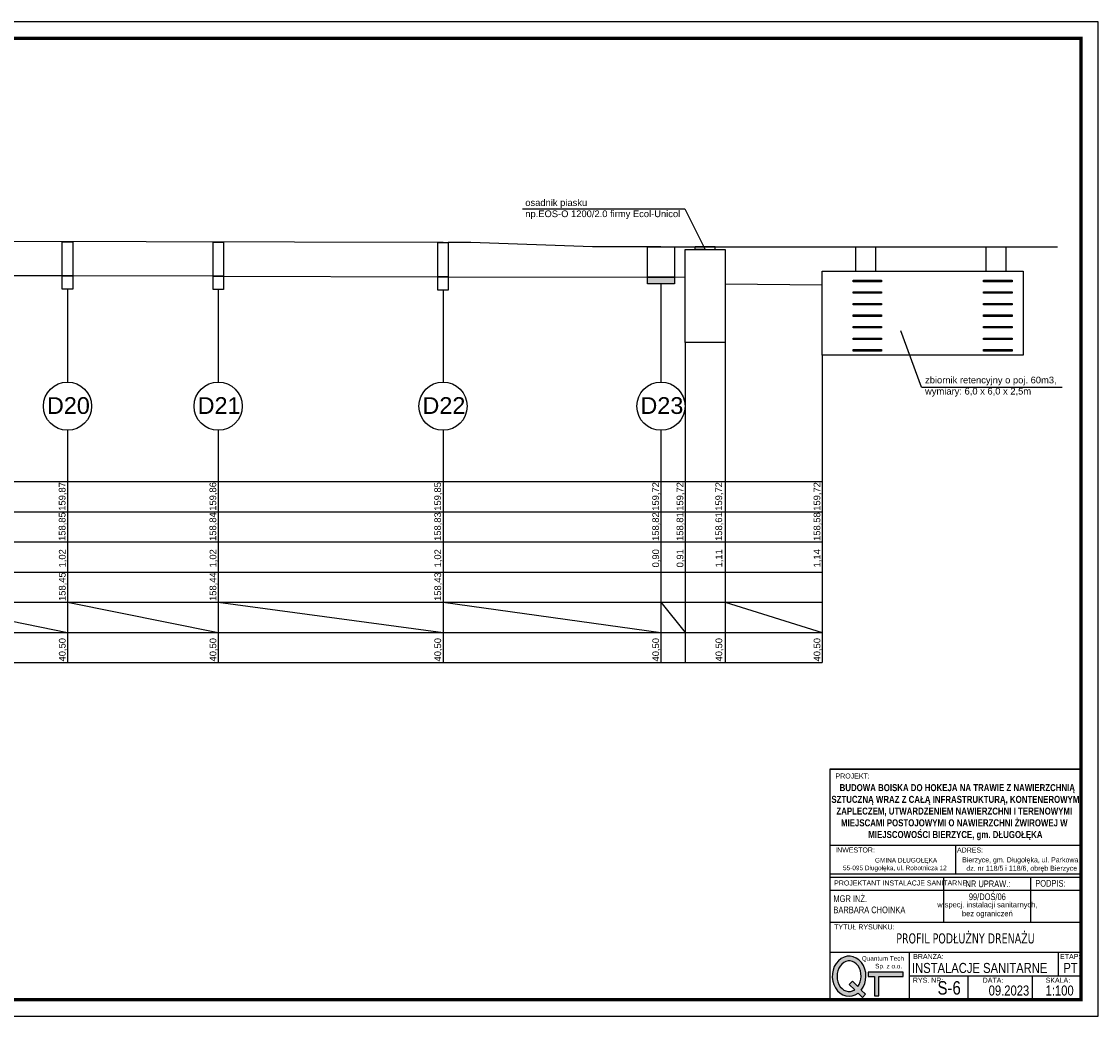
# Model space of a CAD drawing. Extents: x -118729 to -53705, y 33529 to 45095.
# Tile 6 of 83: x -93414 to -90198, y 33529 to 36499. Entities that reach past the tile are written whole.
import ezdxf

# ---------------------------------------------------------------- set-up
doc = ezdxf.new("R2010")
doc.units = 0
doc.header["$LTSCALE"] = 10
doc.header["$MEASUREMENT"] = 0
doc.linetypes.add('CONTINOUS', pattern=[0])
doc.layers.get('0').update_dxf_attribs({"color": 9, "linetype": 'CONTINUOUS'})
for name, color, linetype in [('drenaz', 14, 'CONTINUOUS'), ('S-deszcz', 96, 'CONTINUOUS'), ('S-deszczowka', 94, 'CONTINUOUS'), ('S-drenaz', 14, 'CONTINUOUS')]:
    doc.layers.add(name, color=color, linetype=linetype)
doc.styles.add('PS-opis-bg', font='txt', dxfattribs={"width": 0.8})
doc.styles.add('ROMANS', font='arial.ttf', dxfattribs={"height": 20})

# ---------------------------------------------------------------- blocks, each defined once
blk = doc.blocks.new('zw$C8BF')
h = blk.add_hatch(color=256)
edge = h.paths.add_edge_path()
edge.add_line((6.45, 1.06), (7.51, 0))
edge.add_line((7.51, 0), (8.29, 0.78))
edge.add_line((8.29, 0.78), (7.24, 1.83))
edge.add_ellipse((4.2, 5.28), major_axis=(0, 5), ratio=0.84, start_angle=226.3587, end_angle=572.4392)
edge = h.paths.add_edge_path(flags=16)
edge.add_line((4.26, 3.25), (5.6, 1.92))
edge.add_ellipse((4.2, 5.28), major_axis=(0, -3.8), ratio=0.789474, start_angle=-313.1631, end_angle=27.7397, ccw=False)
edge.add_line((6.39, 2.68), (5.04, 4.03))
edge.add_line((5.04, 4.03), (4.26, 3.25))
blk.add_hatch(color=256).paths.add_polyline_path([(8.92, 6.29), (8.92, 5.23), (10.55, 5.23), (10.55, 0.42), (11.6, 0.42), (11.6, 5.23), (17.67, 5.23), (17.67, 6.29)])
for points in [[(11.6, 5.23), (17.67, 5.23), (17.67, 6.29), (8.92, 6.29), (8.92, 5.23), (10.55, 5.23)], [(6.39, 2.68), (5.04, 4.03), (4.26, 3.25), (5.6, 1.92)], [(10.55, 5.23), (10.55, 0.42), (11.6, 0.42), (11.6, 5.23)], [(6.45, 1.06), (7.51, 0), (8.29, 0.78), (7.24, 1.83)]]:
    blk.add_lwpolyline(points)
for major_axis, ratio, start_param, end_param in [((0, 5), 0.84, 3.950705, 9.990949), ((0, 3.8), 0.789474, 3.95905, 9.908927)]:
    blk.add_ellipse((4.2, 5.28), major_axis=major_axis, ratio=ratio, start_param=start_param, end_param=end_param)
at = {"insert": (6.89, 10.28), "char_height": 1.15, "width": 10.7802, "attachment_point": 1}
blk.add_mtext('{\\f@MS UI Gothic|b0|i0|c238|p34;\\W1.11329; }{\\f@MS UI Gothic|b0|i0|c238|p34;Quantum Tech }\\P{\\f@MS UI Gothic|b0|i0|c238|p34;\\W8.89534; }{\\f@MS UI Gothic|b0|i0|c238|p34;Sp. z o.o.}', dxfattribs=at)

msp = doc.modelspace()

# ---------------------------------------------------------------- hatches: boundary and pattern name
at = {"layer": 'S-deszczowka', "linetype": 'CONTINOUS', "ltscale": 3}
h = msp.add_hatch(color=256, dxfattribs=at)
h.dxf.hatch_style = 1
h.paths.add_polyline_path([(-91544.46, 35736.27), (-91544.46, 35716.27), (-91464.46, 35716.27), (-91464.46, 35736.27)])

# ---------------------------------------------------------------- linework, layer by layer
for p, q in [((-91000.43, 34267.45), (-90250.43, 34267.45)), ((-90250.43, 34267.45), (-91000.43, 34267.45)), ((-91000.43, 34267.45), (-91000.43, 33578.92)), ((-90250.43, 33578.92), (-90250.43, 34267.45)), ((-91000.43, 34040.16), (-90250.43, 34040.16)), ((-90625.43, 34040.16), (-90625.43, 33954.5)), ((-91000.43, 33954.5), (-90250.43, 33954.5)), ((-91000.43, 33944.5), (-90250.43, 33944.5)), ((-91000.43, 33944.5), (-90250.43, 33944.5)), ((-91000.43, 33944.5), (-90250.43, 33944.5)), ((-91000.43, 33944.5), (-90250.43, 33944.5)), ((-91000.43, 33944.5), (-90250.43, 33944.5)), ((-91000.43, 33944.5), (-90250.43, 33944.5)), ((-91000.43, 33944.5), (-90250.43, 33944.5)), ((-91000.43, 33944.5), (-90250.43, 33944.5)), ((-91000.43, 33944.5), (-90250.43, 33944.5)), ((-91000.43, 33944.5), (-90250.43, 33944.5)), ((-90659.63, 33944.5), (-90659.63, 33944.5)), ((-90659.63, 33810.66), (-90659.63, 33944.5)), ((-90400.36, 33944.5), (-90400.36, 33944.5)), ((-90400.36, 33810.66), (-90400.36, 33944.5)), ((-91000.43, 33906.41), (-90250.43, 33906.41)), ((-91000.43, 33810.66), (-90250.43, 33810.66)), ((-91000.43, 33810.66), (-90250.43, 33810.66)), ((-91000.43, 33810.66), (-90250.43, 33810.66)), ((-91000.43, 33810.66), (-90250.43, 33810.66)), ((-91000.43, 33810.66), (-90250.43, 33810.66)), ((-91000.43, 33810.66), (-90250.43, 33810.66)), ((-91000.43, 33810.66), (-90250.43, 33810.66)), ((-91000.43, 33810.66), (-90250.43, 33810.66)), ((-91000.43, 33810.66), (-90250.43, 33810.66)), ((-91000.43, 33810.66), (-90250.43, 33810.66)), ((-91000.43, 33810.66), (-90250.43, 33810.66)), ((-91000.43, 33810.66), (-90250.43, 33810.66)), ((-91000.43, 33810.66), (-90250.43, 33810.66)), ((-91000.43, 33810.66), (-90250.43, 33810.66)), ((-91000.43, 33810.66), (-90250.43, 33810.66)), ((-91000.43, 33810.66), (-90250.43, 33810.66)), ((-91000.43, 33810.66), (-90250.43, 33810.66)), ((-91000.43, 33810.66), (-90250.43, 33810.66)), ((-91000.43, 33810.66), (-90250.43, 33810.66)), ((-90659.63, 33810.66), (-90659.63, 33810.66)), ((-90400.36, 33810.66), (-90400.36, 33810.66)), ((-91000.43, 33720.66), (-90250.43, 33720.66)), ((-91000.43, 33720.66), (-90250.43, 33720.66)), ((-91000.43, 33720.66), (-90250.43, 33720.66)), ((-90762.25, 33578.92), (-90762.25, 33720.66)), ((-90317.87, 33649.79), (-90317.87, 33720.66)), ((-90762.25, 33649.79), (-90250.43, 33649.79)), ((-90587.19, 33578.92), (-90587.19, 33649.79)), ((-90394.74, 33578.92), (-90394.74, 33649.79)), ((-91000.43, 33578.92), (-90250.43, 33578.92)), ((-91000.43, 33578.92), (-90250.43, 33578.92)), ((-91000.43, 33578.92), (-90250.43, 33578.92)), ((-91000.43, 33578.92), (-90250.43, 33578.92)), ((-91000.43, 33578.92), (-90250.43, 33578.92)), ((-91000.43, 33578.92), (-90250.43, 33578.92))]:
    msp.add_line(p, q)
msp.add_lwpolyline([(-90200.43, 33528.92), (-102541.79, 33528.92), (-102541.79, 36498.92), (-90200.43, 36498.92)], close=True)
at = {"const_width": 10}
msp.add_lwpolyline([(-90250.43, 33578.92), (-102441.79, 33578.92), (-102441.79, 36448.92), (-90250.43, 36448.92)], close=True, dxfattribs=at)
at = {"layer": 'drenaz', "color": 7}
for p, q in [((-102169.46, 35125.5, -0.54), (-91022.81, 35125.5, -0.54)), ((-102169.46, 35125.5, -0.54), (-91022.81, 35125.5, -0.54)), ((-102169.46, 35125.5, -0.54), (-91022.81, 35125.5, -0.54)), ((-102169.46, 35035.5, -0.54), (-91022.81, 35035.5, -0.54)), ((-102169.46, 34945.5, -0.54), (-91022.81, 34945.5, -0.54)), ((-102169.46, 34855.5, -0.54), (-91022.81, 34855.5, -0.54)), ((-102169.46, 34765.5, -0.54), (-91022.81, 34765.5, -0.54)), ((-102169.46, 34675.5, -0.54), (-91022.81, 34675.5, -0.54)), ((-102169.46, 34675.5, -0.54), (-91022.81, 34675.5, -0.54)), ((-102169.46, 34675.5, -0.54), (-91022.81, 34675.5, -0.54)), ((-102169.46, 34585.5, -0.54), (-91022.81, 34585.5, -0.54))]:
    msp.add_line(p, q, dxfattribs=at)
at = {"layer": 'S-deszcz', "color": 7, "linetype": 'CONTINOUS', "ltscale": 3}
for p, q in [((-91917.74, 35939.99), (-91433.25, 35939.99)), ((-91433.25, 35939.99), (-91372.38, 35818.27))]:
    msp.add_line(p, q, dxfattribs=at)
at = {"layer": 'S-deszczowka', "color": 7, "linetype": 'CONTINOUS', "ltscale": 3}
for p, q in [((-92155.25, 35839.27), (-94626.45, 35844.27)), ((-92071.83, 35839.27), (-92139.75, 35839.27)), ((-91709.2, 35826.27), (-92071.83, 35839.27)), ((-91504.46, 35826.27), (-91709.2, 35826.27)), ((-91504.46, 35826.27), (-90320.34, 35826.27)), ((-93276.5, 35699.54), (-93276.5, 35422.69)), ((-92826.51, 35698.63), (-92826.51, 35422.69)), ((-92155.25, 35697.27), (-92155.25, 35422.69)), ((-91504.46, 35716.27), (-91504.46, 35422.69)), ((-90726.75, 35407.91), (-90788.61, 35575.48)), ((-91432.38, 35541.27), (-91432.38, 34675.5, -0.54)), ((-91312.38, 35541.27), (-91312.38, 34585.5, -0.54)), ((-91022.81, 35503.41), (-91022.81, 34585.5)), ((-90726.75, 35407.91), (-90307.03, 35407.91)), ((-93276.5, 35278.67), (-93276.5, 34585.5)), ((-92826.51, 35278.67), (-92826.51, 34585.5)), ((-92155.25, 35278.67), (-92155.25, 34585.5)), ((-91504.46, 35278.67), (-91504.46, 34585.5)), ((-93726.48, 34765.5, 0.54), (-93276.5, 34675.5)), ((-93276.5, 34765.5, 0.54), (-92826.51, 34675.5)), ((-92826.51, 34765.5, -0.54), (-92155.25, 34675.5, -0.54)), ((-92155.25, 34765.5, -0.54), (-91504.46, 34675.5, -0.54)), ((-91504.46, 34765.5, -0.54), (-91432.38, 34675.5, -0.54)), ((-91312.38, 34765.5, -0.44), (-91022.81, 34675.5, -0.54)), ((-91432.38, 34675.5, -0.54), (-91432.38, 34585.5, -0.54))]:
    msp.add_line(p, q, dxfattribs=at)
at = {"layer": 'S-deszczowka', "linetype": 'CONTINOUS', "ltscale": 3}
for p, q in [((-91402.38, 35818.27), (-91402.38, 35826.27)), ((-91342.38, 35826.27), (-91402.38, 35826.27)), ((-91342.38, 35818.27), (-91342.38, 35826.27)), ((-90922.81, 35753.41), (-90922.81, 35826.27)), ((-90862.81, 35753.41), (-90862.81, 35826.27)), ((-90533.39, 35753.41), (-90533.39, 35826.27)), ((-90473.39, 35753.41), (-90473.39, 35826.27)), ((-91372.38, 35818.27), (-91402.38, 35818.27)), ((-91402.38, 35818.27), (-91342.38, 35818.27)), ((-93292, 35739.54), (-93710.98, 35740.45)), ((-92842.01, 35738.63), (-93261, 35739.54)), ((-92811.01, 35738.63), (-92170.75, 35737.27)), ((-92139.75, 35737.27), (-91544.46, 35736.27)), ((-91432.38, 35735.27), (-91464.46, 35736.27)), ((-91432.38, 35541.27), (-91432.38, 35735.27)), ((-91022.81, 35712.27), (-91312.38, 35715.27))]:
    msp.add_line(p, q, dxfattribs=at)
for points in [[(-93292, 35841.54), (-93261, 35841.54), (-93261, 35739.54), (-93292, 35739.54)], [(-92842.01, 35840.63), (-92811.01, 35840.63), (-92811.01, 35738.63), (-92842.01, 35738.63)], [(-92170.75, 35839.27), (-92139.75, 35839.27), (-92139.75, 35737.27), (-92170.75, 35737.27)], [(-91544.46, 35826.27), (-91464.46, 35826.27), (-91464.46, 35736.27), (-91544.46, 35736.27)], [(-91432.38, 35818.27), (-91312.38, 35818.27), (-91312.38, 35541.27), (-91432.38, 35541.27)], [(-93292, 35739.54), (-93261, 35739.54), (-93261, 35699.54), (-93292, 35699.54)], [(-92842.01, 35738.63), (-92811.01, 35738.63), (-92811.01, 35698.63), (-92842.01, 35698.63)], [(-92170.75, 35737.27), (-92139.75, 35737.27), (-92139.75, 35697.27), (-92170.75, 35697.27)], [(-91544.46, 35736.27), (-91464.46, 35736.27), (-91464.46, 35716.27), (-91544.46, 35716.27)], [(-91022.81, 35753.41), (-90422.81, 35753.41), (-90422.81, 35503.41), (-91022.81, 35503.41)], [(-90930.82, 35726.64), (-90845.6, 35726.64), (-90845.6, 35722.15), (-90930.82, 35722.15)], [(-90541.4, 35726.64), (-90456.18, 35726.64), (-90456.18, 35722.15), (-90541.4, 35722.15)], [(-90930.82, 35692.15), (-90845.6, 35692.15), (-90845.6, 35687.67), (-90930.82, 35687.67)], [(-90541.4, 35692.15), (-90456.18, 35692.15), (-90456.18, 35687.67), (-90541.4, 35687.67)], [(-90930.82, 35657.67), (-90845.6, 35657.67), (-90845.6, 35653.18), (-90930.82, 35653.18)], [(-90541.4, 35657.67), (-90456.18, 35657.67), (-90456.18, 35653.18), (-90541.4, 35653.18)], [(-90930.82, 35623.18), (-90845.6, 35623.18), (-90845.6, 35618.7), (-90930.82, 35618.7)], [(-90541.4, 35623.18), (-90456.18, 35623.18), (-90456.18, 35618.7), (-90541.4, 35618.7)], [(-90930.82, 35588.7), (-90845.6, 35588.7), (-90845.6, 35584.21), (-90930.82, 35584.21)], [(-90541.4, 35588.7), (-90456.18, 35588.7), (-90456.18, 35584.21), (-90541.4, 35584.21)], [(-90930.82, 35554.21), (-90845.6, 35554.21), (-90845.6, 35549.73), (-90930.82, 35549.73)], [(-90541.4, 35554.21), (-90456.18, 35554.21), (-90456.18, 35549.73), (-90541.4, 35549.73)], [(-90930.82, 35519.73), (-90845.6, 35519.73), (-90845.6, 35515.24), (-90930.82, 35515.24)], [(-90541.4, 35519.73), (-90456.18, 35519.73), (-90456.18, 35515.24), (-90541.4, 35515.24)]]:
    msp.add_lwpolyline(points, close=True, dxfattribs=at)
at = {"layer": 'S-drenaz', "color": 7, "lineweight": -3}
for centre in [(-93276.5, 35350.68), (-92826.51, 35350.68), (-92155.25, 35350.68), (-91504.46, 35350.68)]:
    msp.add_circle(centre, 72.01, dxfattribs=at)

# ---------------------------------------------------------------- block references
at = {"xscale": 12, "yscale": 12, "zscale": 12}
msp.add_blockref('zw$C8BF', (-90993.23, 33585.72), dxfattribs=at)

# ---------------------------------------------------------------- texts
at = {"style": 'PS-opis-bg'}
for s, insert, char_height, width, attachment_point in [('{\\fArial|b0|i0|c238|p34;PROJEKT:}', (-90983.29, 34254.23), 15, 303.3629, 1), ('{\\fArial|b1|i0|c128|p34;\\W2.57821; }{\\fArial|b1|i0|c128|p34;\\H1.16667x;BUDOWA BOISKA DO HOKEJA NA TRAWIE Z NAWIERZCHNIĄ }{\\fArial|b1|i0|c128|p34;\\W2.57821; }{\\fArial|b1|i0|c128|p34;\\H1.16667x;SZTUCZNĄ WRAZ Z CAŁĄ INFRASTRUKTURĄ, KONTENEROWYM }{\\fArial|b1|i0|c128|p34;\\W2.57821; }{\\fArial|b1|i0|c128|p34;\\H1.16667x;ZAPLECZEM, UTWARDZENIEM NAWIERZCHNI I TERENOWYMI }{\\fArial|b1|i0|c128|p34;\\W2.57821; }{\\fArial|b1|i0|c128|p34;\\H1.16667x;MIEJSCAMI POSTOJOWYMI O NAWIERZCHNI ŻWIROWEJ W }{\\fArial|b1|i0|c128|p34;\\W2.57821; }{\\fArial|b1|i0|c128|p34;\\H1.16667x;MIEJSCOWOŚCI BIERZYCE, gm. DŁUGOŁĘKA}', (-90625.43, 34138.74), 18, 750, 5), ('{\\fArial|b0|i0|c238|p34;INWESTOR:\\P}', (-90984.27, 34033.45), 15, 303.3629, 1), ('{\\fArial|b0|i0|c238|p34;ADRES:}', (-90620.63, 34033.23), 15, 303.3629, 1), ('{\\fArial|b0|i0|c238|p34;PROJEKTANT INSTALACJE SANITARNE:}', (-90987.31, 33934.89), 15, 342.5322, 1), ('{\\fArial|b0|i0|c238|p34;NR UPRAW.:}', (-90595.25, 33934.89), 20, 166.5345, 1), ('{\\fArial|b0|i0|c238|p34;PODPIS:}', (-90387.03, 33936.3), 20, 166.5345, 1), ('{\\fArial|b0|i0|c238|p34;MGR INŻ. \\PBARBARA CHOINKA}', (-90989.61, 33890.41), 20, 659.9086, 1), ('{\\fArial|b0|i0|c238|p34;99/DOŚ/06}', (-90530, 33886.14), 20, 259.2699, 5), ('{\\fArial|b0|i0|c238|p34;w specj. instalacji sanitarnych, }{\\fArial|b0|i0|c238|p34;bez ograniczeń}', (-90530, 33846.92), 16, 259.2699, 5), ('{\\fArial|b0|i0|c238|p34;TYTUŁ RYSUNKU:}', (-90987.31, 33803.75), 15, 303.3629, 1), ('{\\fTahoma|b0|i0|c238|p34;PROFIL PODŁUŻNY DRENAŻU}', (-90801.94, 33777), 30, 892.1281, 1), ('{\\fArial|b0|i0|c238|p34;BRANŻA:}', (-90751.33, 33715.46), 15, 140.791, 1), ('{\\fArial|b0|i0|c238|p34;ETAP:}', (-90312.76, 33715.46), 15, 55.8302, 1), ('{\\fArial|b0|i0|c238|p34;INSTALACJE SANITARNE}', (-90755.1, 33688.73), 30, 437.225, 1), ('{\\fArial|b0|i0|c238|p34;PT}', (-90303.05, 33688.73), 30, 291.2258, 1), ('{\\fArial|b0|i0|c238|p34;RYS. NR:}', (-90752.28, 33644.59), 15, 140.791, 1), ('{\\fArial|b0|i0|c238|p34;S-6}', (-90644, 33614.03), 40, 111.0738, 5), ('{\\fArial|b0|i0|c238|p34;DATA:}', (-90543.88, 33644.59), 15, 78.879, 1), ('{\\fArial|b0|i0|c238|p34;SKALA:}', (-90356.01, 33644.59), 15, 78.879, 1), ('{\\fArial|b0|i0|c238|p34;09.2023}', (-90526.08, 33621.37), 30, 122.7148, 1), ('{\\fArial|b0|i0|c238|p34;1:100}', (-90356.15, 33621.37), 30, 122.7148, 1)]:
    msp.add_mtext(s, dxfattribs=dict(at, insert=insert, char_height=char_height, width=width, attachment_point=attachment_point))
at = {"char_height": 15, "width": 375, "attachment_point": 5}
for s, insert in [('{\\fArial|b0|i0|c238|p34;\\W6.91947;  }{\\A1;\\fArial|b0|i0|c238|p34;\\H0.91667x;GMINA DŁUGOŁĘKA}\\P{\\fArial|b0|i0|c238|p34;\\W2.34509; }{\\A1;\\fArial|b0|i0|c238|p34;\\H0.91667x;55-095 Długołęka, ul. Robotnicza 12}', (-90812.93, 33981.73)), ('{\\fArial|b0|i0|c238|p34;\\W2.17542; }{\\fArial|b0|i0|c238|p34;Bierzyce, gm. Długołęka, ul. Parkowa}\\P{\\fArial|b0|i0|c238|p34;\\W3.63939; }{\\A1;\\fArial|b0|i0|c238|p34;dz. nr 118/5 i 118/6, obręb Bierzyce}', (-90437.93, 33981.73))]:
    msp.add_mtext(s, dxfattribs=dict(at, insert=insert))
at = {"layer": 'S-drenaz', "color": 7, "lineweight": -3, "style": 'ROMANS'}
for s, p in [('D20', (-93337.88, 35327.57, 3.72)), ('D21', (-92887.89, 35327.57, 3.72)), ('D22', (-92216.63, 35327.57, 3.72)), ('D23', (-91565.84, 35327.57, 3.72))]:
    msp.add_text(s, height=50, dxfattribs=at).set_placement(p)
for s, p in [('159,87', (-93282.45, 35038.52, 0.97)), ('159,86', (-92832.46, 35038.52, 0.97)), ('159,85', (-92161.19, 35038.52, 0.97)), ('159,72', (-91510.41, 35038.52, 0.97)), ('159,72', (-91437.88, 35038.52, 0.97)), ('159,72', (-91321.87, 35038.52, 0.97)), ('159,72', (-91028.76, 35038.52, 0.97)), ('158,85', (-93282.45, 34948.52, 0.97)), ('158,84', (-92832.46, 34948.52, 0.97)), ('158,83', (-92161.19, 34948.52, 0.97)), ('158,82', (-91510.41, 34948.52, 0.97)), ('158,81', (-91437.88, 34948.52, 0.97)), ('158,61', (-91321.87, 34948.52, 0.97)), ('158,58', (-91028.76, 34948.52, 0.97)), ('1,02', (-93282.18, 34869.42, 0.43)), ('1,02', (-92832.19, 34869.42, 0.43)), ('1,02', (-92160.93, 34869.42, 0.43)), ('0,90', (-91510.14, 34869.42, 0.43)), ('0,91', (-91437.62, 34869.42, 0.43)), ('1,11', (-91321.61, 34869.42, 0.43)), ('1,14', (-91028.49, 34869.42, 0.43)), ('158,45', (-93282.18, 34769.26, 0.43)), ('158,44', (-92832.19, 34769.26, 0.43)), ('158,43', (-92160.93, 34769.26, 0.43)), ('40,50', (-93282.18, 34588.66, 0.43)), ('40,50', (-92832.19, 34588.66, 0.43)), ('40,50', (-92160.93, 34588.66, 0.43)), ('40,50', (-91510.14, 34588.66, 0.43)), ('40,50', (-91321.61, 34588.66, 0.43)), ('40,50', (-91028.49, 34588.66, 0.43))]:
    msp.add_text(s, height=20, rotation=90, dxfattribs=at).set_placement(p)
at = {"layer": 'S-drenaz', "color": 7, "lineweight": -3, "char_height": 20, "width": 2198.9643, "attachment_point": 1, "style": 'ROMANS'}
for s, insert in [('osadnik piasku\\Pnp.EOS-O 1200/2.0 firmy Ecol-Unicol', (-91909.62, 35968.37)), ('zbiornik retencyjny o poj. 60m3,\\Pwymiary: 6,0 x 6,0 x 2,5m', (-90715.97, 35438.83, -0.54))]:
    msp.add_mtext(s, dxfattribs=dict(at, insert=insert))

doc.saveas('drawing.dxf')
